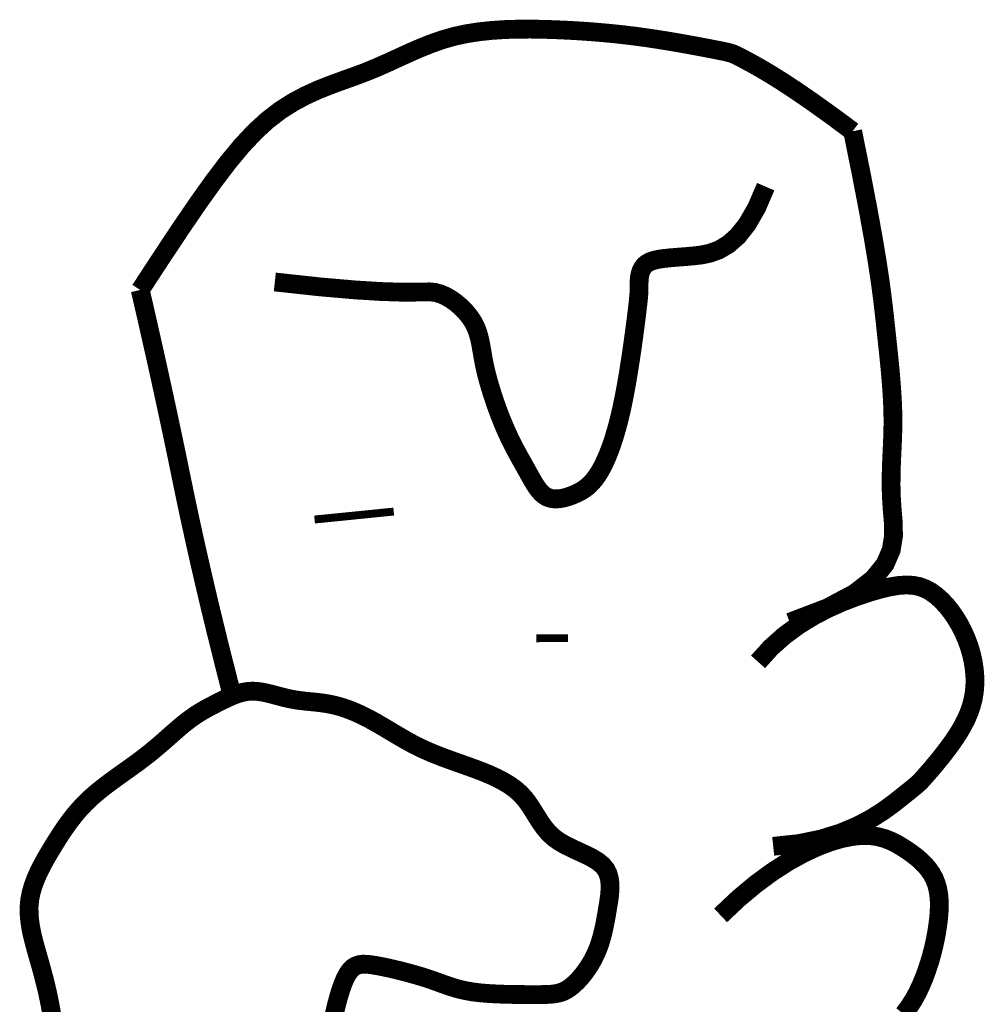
# Model space of a CAD drawing. Extents: x 81 to 89.5, y 1935.2 to 1946.2.
# Tile 184 of 198: x 88.3346 to 88.4232, y 1936.929 to 1937.0194. Entities that reach past the tile are written whole.
import ezdxf

# ---------------------------------------------------------------- set-up
doc = ezdxf.new("R2010")
doc.units = 0
doc.header["$LTSCALE"] = 100
doc.header["$MEASUREMENT"] = 0
doc.layers.add('FACE', color=160, linetype='CONTINUOUS')

msp = doc.modelspace()

# ---------------------------------------------------------------- linework, layer by layer
at = {"layer": 'FACE', "color": 5}
for points, const_width in [([(88.345672, 1936.994576), (88.347634, 1936.997574), (88.349394, 1937.000222), (88.35098, 1937.002546), (88.352423, 1937.00457), (88.353752, 1937.006319), (88.354997, 1937.007817), (88.356188, 1937.00909), (88.357353, 1937.010161), (88.358518, 1937.011057), (88.359683, 1937.011802), (88.360842, 1937.012423), (88.361992, 1937.012947), (88.363127, 1937.0134), (88.364242, 1937.013808), (88.365333, 1937.014197), (88.366395, 1937.014594), (88.367425, 1937.015019), (88.368432, 1937.015465), (88.369423, 1937.01592), (88.370411, 1937.01637), (88.371404, 1937.016803), (88.372413, 1937.017207), (88.373447, 1937.017567), (88.374517, 1937.017873), (88.37563, 1937.018113), (88.376777, 1937.018293), (88.377951, 1937.018418), (88.37914, 1937.018497), (88.380335, 1937.018536), (88.381525, 1937.018542), (88.382702, 1937.018522), (88.383854, 1937.018484), (88.384974, 1937.018434), (88.386064, 1937.018372), (88.387129, 1937.018298), (88.388171, 1937.018212), (88.389195, 1937.018114), (88.390206, 1937.018003), (88.391206, 1937.017881), (88.392201, 1937.017745), (88.39319, 1937.017597), (88.394163, 1937.017441), (88.395103, 1937.017282), (88.395996, 1937.017123), (88.396826, 1937.01697), (88.397579, 1937.016828), (88.398239, 1937.0167), (88.39879, 1937.016592), (88.399227, 1937.016505), (88.39957, 1937.016432), (88.399852, 1937.01636), (88.400103, 1937.016278), (88.400353, 1937.016176), (88.400634, 1937.016041), (88.400975, 1937.015864), (88.401408, 1937.015631), (88.401961, 1937.015331), (88.402659, 1937.014938), (88.403524, 1937.014426), (88.404578, 1937.013769), (88.405843, 1937.01294), (88.407341, 1937.011914), (88.409095, 1937.010662), (88.411127, 1937.009159)], 0.001727), ([(88.411127, 1937.009159), (88.411921, 1937.005231), (88.412549, 1937.001968), (88.413034, 1936.999278), (88.413402, 1936.997069), (88.413674, 1936.99525), (88.413875, 1936.993728), (88.414029, 1936.99241), (88.41416, 1936.991206), (88.414285, 1936.990039), (88.414407, 1936.988893), (88.414521, 1936.98777), (88.414623, 1936.986669), (88.414709, 1936.985592), (88.414776, 1936.98454), (88.414818, 1936.983512), (88.414834, 1936.98251), (88.41482, 1936.981533), (88.414785, 1936.98057), (88.414741, 1936.979609), (88.414698, 1936.978639), (88.414668, 1936.977647), (88.41466, 1936.976623), (88.414688, 1936.975553), (88.41476, 1936.974427), (88.414864, 1936.973235), (88.414883, 1936.971988), (88.414677, 1936.970698), (88.414105, 1936.969378), (88.413027, 1936.96804), (88.411301, 1936.966698), (88.408788, 1936.965365), (88.405346, 1936.964053)], 0.001727), ([(88.358039, 1936.995311), (88.362171, 1936.994863), (88.36538, 1936.994583), (88.367801, 1936.994434), (88.369567, 1936.994377), (88.370812, 1936.994377), (88.371672, 1936.994397), (88.372281, 1936.9944), (88.372772, 1936.994349), (88.373257, 1936.994214), (88.373747, 1936.994001), (88.374234, 1936.993719), (88.374705, 1936.99338), (88.375151, 1936.992995), (88.375561, 1936.992577), (88.375924, 1936.992136), (88.37623, 1936.991683), (88.376471, 1936.991227), (88.376656, 1936.990766), (88.376799, 1936.990294), (88.376913, 1936.989804), (88.377009, 1936.989291), (88.377101, 1936.988751), (88.377201, 1936.988176), (88.377323, 1936.987561), (88.377476, 1936.986904), (88.377659, 1936.986212), (88.377868, 1936.985498), (88.378098, 1936.984773), (88.378345, 1936.984047), (88.378604, 1936.983333), (88.378873, 1936.982642), (88.379145, 1936.981984), (88.379418, 1936.98137), (88.379689, 1936.980797), (88.379958, 1936.98026), (88.380222, 1936.979757), (88.380481, 1936.979282), (88.380733, 1936.978831), (88.380975, 1936.9784), (88.381209, 1936.977984), (88.381431, 1936.977582), (88.381647, 1936.977196), (88.381859, 1936.976833), (88.382073, 1936.976499), (88.382293, 1936.976199), (88.382523, 1936.975939), (88.382766, 1936.975724), (88.383029, 1936.97556), (88.383312, 1936.975451), (88.383614, 1936.975394), (88.38393, 1936.975381), (88.384256, 1936.975409), (88.384588, 1936.975471), (88.384921, 1936.975561), (88.385252, 1936.975674), (88.385575, 1936.975804), (88.385888, 1936.975947), (88.38619, 1936.976109), (88.386485, 1936.976297), (88.386772, 1936.976517), (88.387053, 1936.976777), (88.38733, 1936.977084), (88.387605, 1936.977445), (88.387878, 1936.977867), (88.38815, 1936.978356), (88.388421, 1936.978915), (88.388689, 1936.979544), (88.388952, 1936.980247), (88.38921, 1936.981023), (88.389461, 1936.981874), (88.389703, 1936.982803), (88.389936, 1936.983809), (88.390156, 1936.98489), (88.390364, 1936.98602), (88.390558, 1936.987171), (88.390736, 1936.988311), (88.390898, 1936.989412), (88.39104, 1936.990443), (88.391163, 1936.991374), (88.391265, 1936.992176), (88.391344, 1936.992828), (88.391404, 1936.993345), (88.391447, 1936.993752), (88.391476, 1936.994071), (88.391493, 1936.994328), (88.391502, 1936.994547), (88.391505, 1936.994751), (88.391506, 1936.994965), (88.391507, 1936.995208), (88.391517, 1936.995475), (88.391544, 1936.995756), (88.391596, 1936.996041), (88.391683, 1936.996321), (88.391812, 1936.996585), (88.391992, 1936.996824), (88.392232, 1936.997027), (88.392539, 1936.997188), (88.392911, 1936.997311), (88.393348, 1936.997404), (88.393846, 1936.997475), (88.394404, 1936.997532), (88.39502, 1936.997583), (88.395691, 1936.997635), (88.396415, 1936.997696), (88.397189, 1936.997784), (88.398003, 1936.99795), (88.398848, 1936.998257), (88.399711, 1936.998767), (88.400583, 1936.99954), (88.401452, 1937.00064), (88.402308, 1937.002128), (88.403141, 1937.004066)], 0.001727), ([(88.354124, 1936.957293), (88.35412, 1936.95731), (88.353595, 1936.959356), (88.353073, 1936.961424), (88.352561, 1936.963492), (88.352065, 1936.965541), (88.351586, 1936.96757), (88.351122, 1936.96958), (88.350674, 1936.971571), (88.350242, 1936.973542), (88.349826, 1936.975494), (88.349427, 1936.977427), (88.349025, 1936.979378), (88.348604, 1936.981384), (88.348164, 1936.983445), (88.347705, 1936.985561), (88.347226, 1936.987732), (88.346727, 1936.989958), (88.346209, 1936.99224), (88.345672, 1936.994576)], 0.001727), ([(88.361689, 1936.973487), (88.368964, 1936.974218)], 0.000727), ([(88.402438, 1936.960414), (88.403591, 1936.961695), (88.404846, 1936.962817), (88.40617, 1936.963789), (88.407528, 1936.964623), (88.408886, 1936.965329), (88.41021, 1936.965917), (88.411466, 1936.966399), (88.412619, 1936.966786), (88.413645, 1936.967085), (88.41455, 1936.967299), (88.415349, 1936.96743), (88.41606, 1936.967477), (88.416696, 1936.967442), (88.417274, 1936.967325), (88.41781, 1936.967127), (88.418318, 1936.966849), (88.418812, 1936.966493), (88.419291, 1936.966065), (88.419749, 1936.965576), (88.420184, 1936.965032), (88.42059, 1936.964442), (88.420963, 1936.963816), (88.421299, 1936.963161), (88.421595, 1936.962486), (88.421845, 1936.961799), (88.422048, 1936.961105), (88.422203, 1936.960407), (88.422308, 1936.95971), (88.422362, 1936.959017), (88.422363, 1936.958332), (88.42231, 1936.95766), (88.422201, 1936.957005), (88.422037, 1936.956369), (88.421823, 1936.955754), (88.421567, 1936.95516), (88.421277, 1936.954588), (88.420961, 1936.954037), (88.420625, 1936.953508), (88.420277, 1936.953002), (88.419925, 1936.952519), (88.419577, 1936.952059), (88.419236, 1936.951626), (88.418909, 1936.951222), (88.4186, 1936.95085), (88.418314, 1936.950514), (88.418056, 1936.950216), (88.41783, 1936.949959), (88.417641, 1936.949746), (88.41749, 1936.949577), (88.417355, 1936.949433), (88.417213, 1936.949294), (88.417038, 1936.949136), (88.416804, 1936.948939), (88.416488, 1936.948681), (88.416064, 1936.94834), (88.415507, 1936.947895), (88.414794, 1936.947334), (88.413904, 1936.94669), (88.412819, 1936.946005), (88.411521, 1936.945322), (88.409992, 1936.944684), (88.408212, 1936.944133), (88.406165, 1936.943714), (88.403831, 1936.943467)], 0.001727), ([(88.382066, 1936.962585), (88.384976, 1936.962587)], 0.000727), ([(88.337585, 1936.927761), (88.337443, 1936.928598), (88.33729, 1936.929384), (88.33713, 1936.930129), (88.336962, 1936.930837), (88.336788, 1936.931518), (88.336611, 1936.932177), (88.33643, 1936.932821), (88.336248, 1936.933459), (88.336067, 1936.934096), (88.335895, 1936.934732), (88.33574, 1936.935369), (88.33561, 1936.936005), (88.335515, 1936.936642), (88.335462, 1936.937278), (88.33546, 1936.937915), (88.335518, 1936.938551), (88.335641, 1936.939188), (88.335824, 1936.939823), (88.336058, 1936.940455), (88.336335, 1936.941083), (88.336646, 1936.941705), (88.336982, 1936.942321), (88.337336, 1936.942927), (88.337698, 1936.943524), (88.338062, 1936.94411), (88.338432, 1936.944684), (88.338813, 1936.945247), (88.339212, 1936.945798), (88.339633, 1936.946338), (88.340083, 1936.946867), (88.340567, 1936.947385), (88.34109, 1936.947891), (88.341657, 1936.948386), (88.342259, 1936.948871), (88.342886, 1936.949348), (88.343529, 1936.949817), (88.344178, 1936.950281), (88.344823, 1936.950741), (88.345453, 1936.951197), (88.34606, 1936.951653), (88.346634, 1936.952107), (88.347177, 1936.952557), (88.347691, 1936.952998), (88.348181, 1936.953427), (88.348647, 1936.953839), (88.349093, 1936.954229), (88.349523, 1936.954594), (88.349938, 1936.954929), (88.350341, 1936.955231), (88.350735, 1936.955503), (88.35112, 1936.95575), (88.351498, 1936.955975), (88.351871, 1936.956184), (88.352239, 1936.956379), (88.352604, 1936.956566), (88.352968, 1936.956749), (88.353332, 1936.95693), (88.353697, 1936.957106), (88.354066, 1936.95727), (88.354438, 1936.957417), (88.354816, 1936.957541), (88.355201, 1936.957637), (88.355595, 1936.957699), (88.355999, 1936.957721), (88.356414, 1936.9577), (88.356838, 1936.957642), (88.357272, 1936.957555), (88.357712, 1936.957449), (88.358158, 1936.957331), (88.358608, 1936.957211), (88.359061, 1936.957096), (88.359516, 1936.956995), (88.359971, 1936.956915), (88.360425, 1936.956852), (88.36088, 1936.9568), (88.361335, 1936.956754), (88.361789, 1936.956708), (88.362244, 1936.956656), (88.362699, 1936.956592), (88.363154, 1936.956512), (88.363609, 1936.95641), (88.364065, 1936.956285), (88.364524, 1936.956138), (88.364988, 1936.955968), (88.365457, 1936.955775), (88.365934, 1936.955559), (88.366418, 1936.95532), (88.366913, 1936.955059), (88.367419, 1936.954776), (88.367935, 1936.954476), (88.368459, 1936.954165), (88.36899, 1936.953848), (88.369527, 1936.953531), (88.370069, 1936.953219), (88.370613, 1936.952919), (88.371159, 1936.952637), (88.371705, 1936.952375), (88.372254, 1936.952131), (88.372809, 1936.951902), (88.373372, 1936.951683), (88.373947, 1936.951469), (88.374535, 1936.951257), (88.375141, 1936.951042), (88.375767, 1936.95082), (88.376413, 1936.950587), (88.377071, 1936.950338), (88.377728, 1936.950069), (88.378375, 1936.949776), (88.378998, 1936.949454), (88.379588, 1936.9491), (88.380132, 1936.948709), (88.380619, 1936.948277), (88.381043, 1936.947802), (88.381417, 1936.947294), (88.38176, 1936.946766), (88.38209, 1936.946231), (88.382426, 1936.945702), (88.382786, 1936.945192), (88.383189, 1936.944712), (88.383652, 1936.944277), (88.384188, 1936.943894), (88.38478, 1936.943556), (88.385403, 1936.943248), (88.386033, 1936.94296), (88.386645, 1936.942676), (88.387217, 1936.942386), (88.387723, 1936.942076), (88.38814, 1936.941733), (88.38845, 1936.941348), (88.38866, 1936.940923), (88.388784, 1936.940463), (88.388838, 1936.939975), (88.388835, 1936.939465), (88.38879, 1936.938937), (88.388715, 1936.938398), (88.388627, 1936.937853), (88.388536, 1936.937308), (88.38844, 1936.936764), (88.388336, 1936.936223), (88.388219, 1936.935686), (88.388085, 1936.935154), (88.38793, 1936.93463), (88.387749, 1936.934115), (88.387538, 1936.933609), (88.387295, 1936.933115), (88.387024, 1936.932638), (88.386729, 1936.932185), (88.386418, 1936.931759), (88.386095, 1936.931368), (88.385766, 1936.931016), (88.385438, 1936.93071), (88.385115, 1936.930455), (88.384801, 1936.930255), (88.384486, 1936.930104), (88.38416, 1936.929996), (88.383812, 1936.929924), (88.383429, 1936.92988), (88.383001, 1936.929857), (88.382516, 1936.929848), (88.381963, 1936.929847), (88.381335, 1936.929847), (88.380646, 1936.92985), (88.379914, 1936.929858), (88.379159, 1936.929876), (88.378397, 1936.929904), (88.377649, 1936.929947), (88.376931, 1936.930006), (88.376264, 1936.930086), (88.375659, 1936.930188), (88.375108, 1936.930309), (88.374597, 1936.930448), (88.374111, 1936.9306), (88.373637, 1936.930764), (88.37316, 1936.930937), (88.372666, 1936.931115), (88.37214, 1936.931296), (88.371574, 1936.931478), (88.370975, 1936.931656), (88.370356, 1936.931828), (88.36973, 1936.931992), (88.36911, 1936.932145), (88.368508, 1936.932283), (88.367937, 1936.932405), (88.367411, 1936.932506), (88.366938, 1936.932584), (88.366516, 1936.932631), (88.36614, 1936.932638), (88.365804, 1936.932596), (88.365502, 1936.932498), (88.365228, 1936.932335), (88.364977, 1936.932097), (88.364744, 1936.931777), (88.364522, 1936.93137), (88.364311, 1936.930881), (88.36411, 1936.930321), (88.363919, 1936.9297), (88.363736, 1936.929028), (88.36356, 1936.928315), (88.363392, 1936.927571)], 0.001727), ([(88.398998, 1936.937123), (88.400623, 1936.938656), (88.402205, 1936.939979), (88.403733, 1936.941105), (88.405196, 1936.942046), (88.406583, 1936.942813), (88.407882, 1936.943419), (88.409082, 1936.943875), (88.410173, 1936.944192), (88.411146, 1936.944384), (88.412012, 1936.944464), (88.412782, 1936.944446), (88.413471, 1936.944346), (88.414091, 1936.944176), (88.414656, 1936.943952), (88.415178, 1936.943689), (88.41567, 1936.943399), (88.416144, 1936.943096), (88.416597, 1936.942779), (88.417024, 1936.942448), (88.417422, 1936.942101), (88.417785, 1936.941735), (88.41811, 1936.941349), (88.418392, 1936.940941), (88.418626, 1936.940509), (88.418809, 1936.940053), (88.418944, 1936.939571), (88.419034, 1936.939064), (88.419083, 1936.938533), (88.419095, 1936.937979), (88.419072, 1936.9374), (88.41902, 1936.936798), (88.418942, 1936.936172), (88.418839, 1936.935525), (88.418714, 1936.934859), (88.418564, 1936.93418), (88.418388, 1936.93349), (88.418186, 1936.932795), (88.417957, 1936.932098), (88.417701, 1936.931404), (88.417415, 1936.930718), (88.417097, 1936.930043), (88.416735, 1936.929377), (88.416316, 1936.928719), (88.415824, 1936.928067)], 0.001727)]:
    msp.add_lwpolyline(points, dxfattribs=dict(at, const_width=const_width))

doc.saveas('drawing.dxf')
